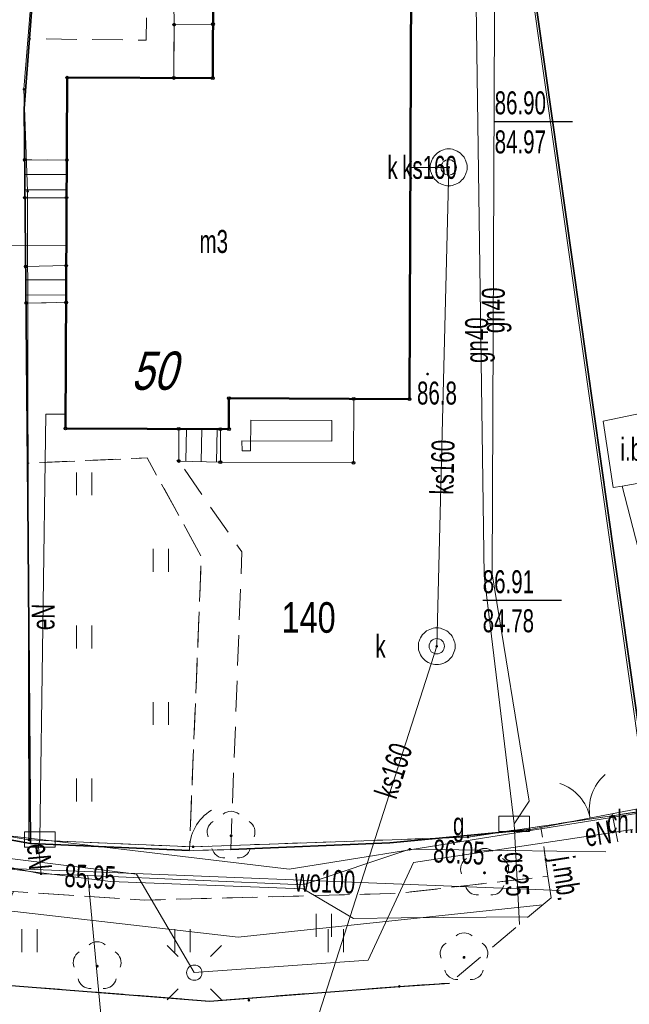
# Model space of a CAD drawing. Header units: metres. Extents: x 7504240 to 7504745, y 5782869 to 5783359.
# Tile 11 of 93: x 7504450 to 7504470, y 5782908 to 5782940. Entities that reach past the tile are written whole.
import ezdxf
from ezdxf.enums import TextEntityAlignment as Align

# ---------------------------------------------------------------- set-up
doc = ezdxf.new("R2010")
doc.units = ezdxf.units.M
doc.header["$MEASUREMENT"] = 0
for name, pattern in [('1.0_0.5', [1.5, 1, -0.5]), ('1.5_0.5', [2, 1.5, -0.5]), ('219-500', [0]), ('egug-500', [1, 0.5, -0.5]), ('otob_500', [0]), ('otof_500', [0])]:
    doc.linetypes.add(name, pattern=pattern)
doc.layers.get('0').update_dxf_attribs({"color": 2, "linetype": 'CONTINUOUS', "lineweight": 5})
for name, color, linetype in [('203-punkt graniczny', 7, 'CONTINUOUS'), ('211-numer działki ewidencyjnej', 7, 'CONTINUOUS'), ('218-kontur użytku gruntowego', 7, 'CONTINUOUS'), ('219-działka ewidencyjna', 7, 'CONTINUOUS'), ('312-budynek ewidencyjny', 7, 'CONTINUOUS'), ('312-oznaczenie budynku ewidencyjnego-Atr117', 7, 'CONTINUOUS'), ('352-schody', 7, 'CONTINUOUS'), ('Adres nieruchomości (na budynku)', 7, 'CONTINUOUS'), ('brama', 7, 'CONTINUOUS'), ('chodnik', 7, 'CONTINUOUS'), ('chodnik-Atr17', 7, 'CONTINUOUS'), ('drzewo liściaste', 7, 'CONTINUOUS'), ('furtka', 7, 'CONTINUOUS'), ('inna budowla', 7, 'CONTINUOUS'), ('inna budowla-Atr17', 7, 'CONTINUOUS'), ('jezdnia', 7, 'CONTINUOUS'), ('jezdnia-Atr17', 7, 'CONTINUOUS'), ('komora podziemna', 7, 'CONTINUOUS'), ('krawężnik', 7, 'CONTINUOUS'), ('latarnia', 7, 'CONTINUOUS'), ('ogrodzenie trwałe', 7, 'CONTINUOUS'), ('pikieta sztuczna', 7, 'CONTINUOUS'), ('pikieta sztuczna-Atr2', 7, 'CONTINUOUS'), ('przewód elektroenergetyczny podziemny', 7, 'CONTINUOUS'), ('przewód elektroenergetyczny podziemny-Atr1', 7, 'CONTINUOUS'), ('przewód gazowy', 7, 'CONTINUOUS'), ('przewód gazowy-Atr1', 7, 'CONTINUOUS'), ('przewód kanalizacyjny', 7, 'CONTINUOUS'), ('przewód kanalizacyjny-Atr1', 7, 'CONTINUOUS'), ('przewód wodociągowy', 7, 'CONTINUOUS'), ('przewód wodociągowy-Atr1', 7, 'CONTINUOUS'), ('Punkt budynku', 7, 'CONTINUOUS'), ('rzędna', 7, 'CONTINUOUS'), ('rzędna-Atr2', 7, 'CONTINUOUS'), ('rzędna-Atr3', 7, 'CONTINUOUS'), ('szafa elektroenergetyczna lub kontener', 7, 'CONTINUOUS'), ('szafa gazowa lub kontener', 7, 'CONTINUOUS'), ('szafa gazowa lub kontener-Atr17', 7, 'CONTINUOUS'), ('taras', 7, 'CONTINUOUS'), ('trawnik', 7, 'CONTINUOUS'), ('właz do komory lub kanału - okrągły', 7, 'CONTINUOUS'), ('właz do komory lub kanału - okrągły-Atr17', 7, 'CONTINUOUS')]:
    doc.layers.add(name, color=color, linetype=linetype)
doc.styles.get("Standard").update_dxf_attribs({"font": 'Working1250', "width": 0.75})
doc.linetypes.add('902-500', pattern='A,3.75,0,[1,ksztalty.shx,S=0.5,R=0,X=0,Y=0],3.75', length=7.5)

# ---------------------------------------------------------------- blocks, each defined once
blk = doc.blocks.new('US18')
at = {"color": 0, "linetype": 'Continuous', "lineweight": 13}
for p, q in [((-0.5, -0.25), (-0.5, 0.25)), ((-0.5, 0.25), (0.5, 0.25)), ((0.5, -0.25), (0.5, 0.25)), ((-0.5, -0.25), (0.5, -0.25))]:
    blk.add_line(p, q, dxfattribs=at)
blk = doc.blocks.new('PW01')
at = {"linetype": 'Continuous', "lineweight": 13}
h = blk.add_hatch(color=0, dxfattribs=at)
edge = h.paths.add_edge_path()
edge.add_arc((0, 0), 0.045, 0, 360)
blk = doc.blocks.new('OP021')
at = {"linetype": 'Continuous', "lineweight": 13}
h = blk.add_hatch(color=0, dxfattribs=at)
edge = h.paths.add_edge_path()
edge.add_arc((0, 0), 0.05, 0, 360)
at = {"color": 0, "linetype": 'Continuous', "lineweight": 13}
for centre, start, end in [((0, 0.4), 49.272, 130.728), ((-0.38, 0.124), 121.308, 202.548), ((0.38, 0.124), 337.452, 58.692), ((-0.235, -0.324), 193.221, 274.871), ((0.235, -0.324), 265.129, 346.779)]:
    blk.add_arc(centre, 0.4, start, end, dxfattribs=at)
blk = doc.blocks.new('SM01')
at = {"color": 0, "linetype": 'Continuous', "lineweight": 13}
for p, q in [((-0.53, 0.531), (-0.883, 0.884)), ((0.531, 0.531), (0.884, 0.884)), ((-0.53, -0.53), (-0.883, -0.883)), ((0.531, -0.53), (0.884, -0.883))]:
    blk.add_line(p, q, dxfattribs=at)
blk.add_circle((0, 0), 0.25, dxfattribs=at)
blk = doc.blocks.new('US22')
at = {"color": 0, "linetype": 'Continuous', "lineweight": 13}
blk.add_circle((0, 0), 0.25, dxfattribs=at)
blk = doc.blocks.new('US20')
at = {"color": 0, "linetype": 'Continuous', "lineweight": 13}
for p, q in [((-0.5, -0.25), (-0.5, 0.25)), ((-0.5, 0.25), (0.5, 0.25)), ((0.5, -0.25), (0.5, 0.25)), ((-0.5, -0.25), (0.5, -0.25))]:
    blk.add_line(p, q, dxfattribs=at)
blk = doc.blocks.new('OK02')
at = {"color": 0, "linetype": 'Continuous', "lineweight": 0}
for centre, start, end in [((-1.5, 0), 0, 60), ((1.5, 0), 120, 180)]:
    blk.add_arc(centre, 1.5, start, end, dxfattribs=at)
blk = doc.blocks.new('OK04')
at = {"color": 0, "linetype": 'Continuous', "lineweight": 0}
blk.add_arc((1.5, 0.001), 1.5, 120, 180, dxfattribs=at)
blk = doc.blocks.new('TU04')
at = {"color": 0, "linetype": 'Continuous', "lineweight": 13}
for p, q in [((0, 0), (0, 0.75)), ((0.5, 0), (0.5, 0.75))]:
    blk.add_line(p, q, dxfattribs=at)
blk = doc.blocks.new('203')
at = {"linetype": 'Continuous', "lineweight": 0}
h = blk.add_hatch(color=0, dxfattribs=at)
edge = h.paths.add_edge_path()
edge.add_arc((0, 0), 0.045, 0, 360)
blk = doc.blocks.new('PUNKTBUD')
at = {"color": 0}
blk.add_circle((0, 0), 0.045, dxfattribs=at)

msp = doc.modelspace()

# ---------------------------------------------------------------- linework, layer by layer
at = {"layer": '218-kontur użytku gruntowego', "color": 3, "linetype": 'egug-500', "lineweight": 18, "flags": 128}
for points in [[(7504436.82, 5782915.34), (7504450.43, 5782912.94)], [(7504464.76, 5782913.03), (7504470.63, 5782913.9)], [(7504450.43, 5782912.94), (7504455.79, 5782912.71)], [(7504455.79, 5782912.71), (7504464.76, 5782913.03)]]:
    msp.add_lwpolyline(points, dxfattribs=at)
at = {"layer": '219-działka ewidencyjna', "color": 7, "linetype": '219-500', "lineweight": 18, "flags": 128}
for points in [[(7504451.24, 5782949.37), (7504450.27, 5782937.45)], [(7504465.64, 5782949.22), (7504470.63, 5782913.9)], [(7504450.39, 5782934.12), (7504450.27, 5782937.45)], [(7504450.43, 5782912.94), (7504450.39, 5782934.12)], [(7504450.43, 5782912.94), (7504436.82, 5782915.34)], [(7504464.76, 5782913.03), (7504470.63, 5782913.9)], [(7504450.43, 5782912.94), (7504455.79, 5782912.71)], [(7504455.79, 5782912.71), (7504464.76, 5782913.03)]]:
    msp.add_lwpolyline(points, dxfattribs=at)
at = {"layer": '312-budynek ewidencyjny', "color": 7, "linetype": 'Continuous', "lineweight": 50, "flags": 128}
for points in [[(7504456.44, 5782940.97), (7504456.43, 5782937.81)], [(7504462.85, 5782927.33), (7504462.91, 5782940.94)], [(7504451.68, 5782937.83), (7504451.63, 5782926.37)], [(7504456.43, 5782937.81), (7504451.68, 5782937.83)], [(7504456.96, 5782926.35), (7504456.96, 5782927.36)], [(7504456.96, 5782927.36), (7504462.85, 5782927.33)], [(7504451.63, 5782926.37), (7504456.96, 5782926.35)]]:
    msp.add_lwpolyline(points, dxfattribs=at)
at = {"layer": '352-schody', "color": 7, "linetype": 'Continuous', "lineweight": 18, "flags": 128}
for points in [[(7504456.44, 5782939.58), (7504456.44, 5782940.97), (7504455.15, 5782940.97), (7504455.17, 5782939.56)], [(7504456.44, 5782939.58), (7504456.44, 5782940.97), (7504455.15, 5782940.97), (7504455.17, 5782939.56)], [(7504456.44, 5782939.58), (7504455.17, 5782939.56), (7504455.16, 5782937.82), (7504456.43, 5782937.81)], [(7504456.44, 5782939.58), (7504455.17, 5782939.56), (7504455.16, 5782937.82), (7504456.43, 5782937.81)], [(7504451.67, 5782935.14), (7504450.3, 5782935.15), (7504450.3, 5782933.91), (7504451.66, 5782933.91)], [(7504451.67, 5782935.14), (7504450.3, 5782935.15), (7504450.3, 5782933.91), (7504451.66, 5782933.91)], [(7504451.66, 5782933.91), (7504450.3, 5782933.91), (7504450.33, 5782931.66), (7504451.65, 5782931.69)], [(7504451.66, 5782933.91), (7504450.3, 5782933.91), (7504450.33, 5782931.66), (7504451.65, 5782931.69)], [(7504450.33, 5782931.66), (7504450.34, 5782930.47), (7504451.65, 5782930.49), (7504451.65, 5782931.69)], [(7504450.33, 5782931.66), (7504450.34, 5782930.47), (7504451.65, 5782930.49), (7504451.65, 5782931.69)], [(7504455.32, 5782926.36), (7504455.32, 5782925.31), (7504456.68, 5782925.27), (7504456.68, 5782926.35)], [(7504455.32, 5782926.36), (7504455.32, 5782925.31), (7504456.68, 5782925.27), (7504456.68, 5782926.35)]]:
    msp.add_lwpolyline(points, close=True, dxfattribs=at)
for points in [[(7504451.666, 5782934.663), (7504450.3, 5782934.665)], [(7504451.662, 5782934.163), (7504450.3, 5782934.165)], [(7504451.65, 5782931.23), (7504450.334, 5782931.232)], [(7504451.65, 5782930.73), (7504450.338, 5782930.732)], [(7504455.556, 5782925.303), (7504455.575, 5782926.358)], [(7504456.055, 5782925.288), (7504456.075, 5782926.354)], [(7504456.555, 5782925.274), (7504456.575, 5782926.351)]]:
    msp.add_lwpolyline(points, dxfattribs=at)
at = {"layer": 'brama', "color": 7, "linetype": 'otob_500', "lineweight": 18, "flags": 128}
msp.add_lwpolyline([(7504466.8, 5782913.27), (7504470.69, 5782914.03)], dxfattribs=at)
at = {"layer": 'chodnik', "color": 7, "linetype": '1.0_0.5', "lineweight": 18, "flags": 128}
for points in [[(7504450.3, 5782935.15), (7504450.28, 5782936.82), (7504450.45, 5782939.1), (7504454.26, 5782939.05), (7504454.31, 5782942.02), (7504457.8, 5782942.12), (7504457.8, 5782940.96), (7504456.44, 5782940.97), (7504455.15, 5782940.97), (7504455.17, 5782939.56), (7504455.16, 5782937.82), (7504451.68, 5782937.83), (7504451.67, 5782935.14)], [(7504450.34, 5782930.47), (7504451.65, 5782930.49), (7504451.63, 5782926.37), (7504455.32, 5782926.36), (7504455.32, 5782925.31), (7504457.38, 5782922.34), (7504457.02, 5782912.62), (7504455.67, 5782912.59), (7504456.06, 5782922.19), (7504454.29, 5782925.41), (7504450.39, 5782925.24)], [(7504410.26, 5782921.5), (7504417.53, 5782919.82), (7504422.35, 5782918.61), (7504424.76, 5782917.98), (7504425.67, 5782917.74), (7504426.12, 5782917.74), (7504429.17, 5782917.04), (7504429.82, 5782916.91), (7504431.14, 5782916.66), (7504431.35, 5782916.62), (7504431.53, 5782916.57), (7504431.71, 5782916.54), (7504434.04, 5782916), (7504434.22, 5782915.98), (7504434.35, 5782915.96), (7504436.23, 5782915.44), (7504437.39, 5782915.21), (7504438.94, 5782914.97), (7504439.13, 5782914.97), (7504439.28, 5782914.94), (7504442.07, 5782914.33), (7504442.2, 5782914.3), (7504442.32, 5782914.28), (7504443.66, 5782914.05), (7504450.48, 5782912.82), (7504455.67, 5782912.59), (7504457.02, 5782912.62), (7504459.86, 5782912.74), (7504462.21, 5782912.84), (7504466.8, 5782913.27), (7504467.14, 5782913.34), (7504467.37, 5782911.75), (7504462.5, 5782911.19), (7504454.22, 5782910.97), (7504449.93, 5782911.25), (7504445.73, 5782911.98), (7504441.59, 5782912.77), (7504441.04, 5782909.8), (7504439.56, 5782910.12), (7504438.37, 5782910.37), (7504438.89, 5782913.32), (7504434.08, 5782914.38), (7504430.77, 5782915.11), (7504424.03, 5782916.7), (7504423.86, 5782915.98), (7504421.66, 5782916.54), (7504421.84, 5782917.15), (7504410.01, 5782920.01)]]:
    msp.add_lwpolyline(points, close=True, dxfattribs=at)
msp.add_lwpolyline([(7504469.654, 5782912.877), (7504469.46, 5782913.79), (7504470.69, 5782914.03), (7504471.121, 5782914.11)], dxfattribs=at)
at = {"layer": 'furtka', "color": 7, "linetype": 'otof_500', "lineweight": 18, "flags": 128}
msp.add_lwpolyline([(7504455.67, 5782912.59), (7504457.02, 5782912.62)], dxfattribs=at)
at = {"layer": 'inna budowla', "color": 7, "linetype": 'Continuous', "lineweight": 18, "flags": 128}
msp.add_lwpolyline([(7504470.74, 5782926.94), (7504471.19, 5782924.74), (7504469.79, 5782924.49), (7504469.5, 5782924.45), (7504469.17, 5782926.61)], close=True, dxfattribs=at)
at = {"layer": 'jezdnia', "color": 7, "linetype": '1.5_0.5', "lineweight": 18, "flags": 128}
for points in [[(7504371.093, 5782926.682), (7504373.75, 5782925.92), (7504382.13, 5782924.17), (7504382.71, 5782926.91), (7504383.09, 5782928.54), (7504384.11, 5782928.29), (7504385.82, 5782927.88), (7504385.34, 5782926.2), (7504384.72, 5782923.54), (7504388.42, 5782922.56), (7504388.97, 5782925.2), (7504389.36, 5782926.97), (7504392.33, 5782926.21), (7504391.97, 5782924.49), (7504390.79, 5782924.16), (7504390.18, 5782922.11), (7504401.56, 5782919.29), (7504404.5, 5782918.56), (7504406.86, 5782917.96), (7504407.57, 5782920.59), (7504407.9, 5782922.15), (7504410.26, 5782921.5), (7504410.01, 5782920.01), (7504409.5, 5782917.33), (7504421.09, 5782914.33), (7504421.66, 5782916.54), (7504423.86, 5782915.98), (7504423.32, 5782913.77), (7504430.19, 5782912.1), (7504430.77, 5782915.11), (7504434.08, 5782914.38), (7504433.43, 5782911.41), (7504438.37, 5782910.37), (7504439.56, 5782910.12), (7504441.04, 5782909.8), (7504446.05, 5782908.73), (7504448.6, 5782908.28), (7504456.33, 5782907.67), (7504459.18, 5782907.89), (7504462.52, 5782908.15), (7504464.161, 5782908.261)], [(7504467.14, 5782913.34), (7504469.46, 5782913.79), (7504469.654, 5782912.877)], [(7504467.47, 5782911.042), (7504467.37, 5782911.75), (7504467.14, 5782913.34)]]:
    msp.add_lwpolyline(points, dxfattribs=at)
at = {"layer": 'komora podziemna', "color": 34, "linetype": 'Continuous', "lineweight": 18, "flags": 128}
for points in [[(7504464.73, 5782934.9), (7504464.73, 5782934.84), (7504464.72, 5782934.78), (7504464.7, 5782934.73), (7504464.68, 5782934.67), (7504464.66, 5782934.62), (7504464.63, 5782934.57), (7504464.59, 5782934.52), (7504464.55, 5782934.48), (7504464.51, 5782934.44), (7504464.46, 5782934.4), (7504464.41, 5782934.37), (7504464.36, 5782934.35), (7504464.3, 5782934.33), (7504464.25, 5782934.31), (7504464.19, 5782934.3), (7504464.13, 5782934.3), (7504464.07, 5782934.3), (7504464.01, 5782934.31), (7504463.96, 5782934.33), (7504463.9, 5782934.35), (7504463.85, 5782934.37), (7504463.8, 5782934.4), (7504463.75, 5782934.44), (7504463.71, 5782934.48), (7504463.67, 5782934.52), (7504463.63, 5782934.57), (7504463.6, 5782934.62), (7504463.58, 5782934.67), (7504463.56, 5782934.73), (7504463.54, 5782934.78), (7504463.53, 5782934.84), (7504463.53, 5782934.9), (7504463.53, 5782934.96), (7504463.54, 5782935.02), (7504463.56, 5782935.07), (7504463.58, 5782935.13), (7504463.6, 5782935.18), (7504463.63, 5782935.23), (7504463.67, 5782935.28), (7504463.71, 5782935.32), (7504463.75, 5782935.36), (7504463.8, 5782935.4), (7504463.85, 5782935.43), (7504463.9, 5782935.45), (7504463.96, 5782935.47), (7504464.01, 5782935.49), (7504464.07, 5782935.5), (7504464.13, 5782935.5), (7504464.19, 5782935.5), (7504464.25, 5782935.49), (7504464.3, 5782935.47), (7504464.36, 5782935.45), (7504464.41, 5782935.43), (7504464.46, 5782935.4), (7504464.51, 5782935.36), (7504464.55, 5782935.32), (7504464.59, 5782935.28), (7504464.63, 5782935.23), (7504464.66, 5782935.18), (7504464.68, 5782935.13), (7504464.7, 5782935.07), (7504464.72, 5782935.02), (7504464.73, 5782934.96)], [(7504464.34, 5782919.26), (7504464.34, 5782919.2), (7504464.33, 5782919.14), (7504464.31, 5782919.09), (7504464.29, 5782919.03), (7504464.27, 5782918.98), (7504464.24, 5782918.93), (7504464.2, 5782918.88), (7504464.16, 5782918.84), (7504464.12, 5782918.8), (7504464.07, 5782918.76), (7504464.02, 5782918.73), (7504463.97, 5782918.71), (7504463.91, 5782918.69), (7504463.86, 5782918.67), (7504463.8, 5782918.66), (7504463.74, 5782918.66), (7504463.68, 5782918.66), (7504463.62, 5782918.67), (7504463.57, 5782918.69), (7504463.51, 5782918.71), (7504463.46, 5782918.73), (7504463.41, 5782918.76), (7504463.36, 5782918.8), (7504463.32, 5782918.84), (7504463.28, 5782918.88), (7504463.24, 5782918.93), (7504463.21, 5782918.98), (7504463.19, 5782919.03), (7504463.17, 5782919.09), (7504463.15, 5782919.14), (7504463.14, 5782919.2), (7504463.14, 5782919.26), (7504463.14, 5782919.32), (7504463.15, 5782919.38), (7504463.17, 5782919.43), (7504463.19, 5782919.49), (7504463.21, 5782919.54), (7504463.24, 5782919.59), (7504463.28, 5782919.64), (7504463.32, 5782919.68), (7504463.36, 5782919.72), (7504463.41, 5782919.76), (7504463.46, 5782919.79), (7504463.51, 5782919.81), (7504463.57, 5782919.83), (7504463.62, 5782919.85), (7504463.68, 5782919.86), (7504463.74, 5782919.86), (7504463.8, 5782919.86), (7504463.86, 5782919.85), (7504463.91, 5782919.83), (7504463.97, 5782919.81), (7504464.02, 5782919.79), (7504464.07, 5782919.76), (7504464.12, 5782919.72), (7504464.16, 5782919.68), (7504464.2, 5782919.64), (7504464.24, 5782919.59), (7504464.27, 5782919.54), (7504464.29, 5782919.49), (7504464.31, 5782919.43), (7504464.33, 5782919.38), (7504464.34, 5782919.32)]]:
    msp.add_lwpolyline(points, close=True, dxfattribs=at)
at = {"layer": 'krawężnik', "color": 7, "linetype": 'Continuous', "lineweight": 25, "flags": 128}
msp.add_lwpolyline([(7504448.6, 5782908.28), (7504456.33, 5782907.67), (7504462.52, 5782908.15), (7504464.161, 5782908.261)], dxfattribs=at)
at = {"layer": 'ogrodzenie trwałe', "color": 7, "linetype": '902-500', "lineweight": 35, "flags": 128}
for points in [[(7504450.48, 5782912.82), (7504450.4, 5782924.04), (7504450.28, 5782936.82), (7504451.25, 5782949.55)], [(7504470.69, 5782914.03), (7504466.12, 5782946.26), (7504465.6, 5782949.38)], [(7504443.66, 5782914.05), (7504450.48, 5782912.82)], [(7504457.02, 5782912.62), (7504462.21, 5782912.84), (7504466.8, 5782913.27)], [(7504450.48, 5782912.82), (7504455.67, 5782912.59)]]:
    msp.add_lwpolyline(points, dxfattribs=at)
at = {"layer": 'przewód elektroenergetyczny podziemny', "color": 1, "linetype": 'Continuous', "lineweight": 18, "flags": 128}
for points in [[(7504367.318, 5782931.254), (7504388.26, 5782925.96), (7504399.33, 5782923.24), (7504400.96, 5782922.81), (7504407.76, 5782921.03), (7504414.32, 5782919.16), (7504421.28, 5782917.04), (7504436.55, 5782914.32), (7504437.84, 5782914.16), (7504448.4, 5782912.33), (7504450.83, 5782911.83), (7504452.36, 5782911.77), (7504459.38, 5782911.47), (7504462.86, 5782912.63), (7504469.261, 5782912.547)], [(7504466.737, 5782910.426), (7504462.58, 5782910.39), (7504461.02, 5782910.37), (7504459.38, 5782911.34), (7504453.1, 5782911.58), (7504447.34, 5782912.3), (7504441.88, 5782913.23), (7504430.62, 5782915.29), (7504414.42, 5782919.26), (7504392.04, 5782924.79), (7504382.55, 5782927.46), (7504378.15, 5782928.71), (7504373.46, 5782929.56), (7504367.521, 5782931.009)], [(7504370, 5782928.005), (7504371.76, 5782927.59), (7504372.94, 5782930.69), (7504375.73, 5782929.97), (7504383, 5782928.25), (7504383.77, 5782927.28), (7504399.36, 5782923.37), (7504412.67, 5782920.09), (7504418.06, 5782918.68), (7504428.28, 5782916.43), (7504434.73, 5782914.86), (7504458.92, 5782911.98), (7504470.863, 5782913.893)], [(7504450.79, 5782912.95), (7504450.99, 5782926.84), (7504451.63, 5782926.84)], [(7504470.124, 5782913.272), (7504462.98, 5782912.2), (7504461.5, 5782909.01), (7504455.83, 5782908.6), (7504453.94, 5782911.82), (7504441.7, 5782913.33), (7504435.47, 5782914.53), (7504432.92, 5782912.38), (7504430.27, 5782912.98)], [(7504437.84, 5782914.16), (7504437.85, 5782911.99), (7504457.26, 5782909.76), (7504467.195, 5782910.811)], [(7504450.83, 5782911.83), (7504450.75, 5782912.7), (7504450.79, 5782912.95)], [(7504453.523, 5782899.322), (7504452.36, 5782911.77)]]:
    msp.add_lwpolyline(points, dxfattribs=at)
at = {"layer": 'przewód gazowy', "color": 52, "linetype": 'Continuous', "lineweight": 18, "flags": 128}
for points in [[(7504466.27, 5782913.46), (7504466.76, 5782914.2), (7504465.55, 5782921.62), (7504465.63, 5782942.42), (7504462.32, 5782942.41), (7504462.35, 5782941.29), (7504462.57, 5782940.94)], [(7504466.27, 5782913.46), (7504465.29, 5782921.57), (7504465.01, 5782941.76), (7504462.7, 5782941.85), (7504462.69, 5782940.94)], [(7504466.436, 5782910.173), (7504466.27, 5782913.46)]]:
    msp.add_lwpolyline(points, dxfattribs=at)
at = {"layer": 'przewód kanalizacyjny', "color": 34, "linetype": 'Continuous', "lineweight": 18, "flags": 128}
for points in [[(7504464.13, 5782934.9), (7504462.88, 5782934.9)], [(7504463.74, 5782919.26), (7504464.13, 5782934.9)], [(7504458.8, 5782903.83), (7504458.99, 5782904.42), (7504463.74, 5782919.26)]]:
    msp.add_lwpolyline(points, dxfattribs=at)
at = {"layer": 'przewód wodociągowy', "color": 5, "linetype": 'Continuous', "lineweight": 18, "flags": 128}
for points in [[(7504448.71, 5782912.04), (7504448.72, 5782912.34), (7504448.71, 5782932.34), (7504451.66, 5782932.35)], [(7504467.763, 5782911.288), (7504448.71, 5782912.04), (7504434.9, 5782913.01), (7504431.17, 5782913.67), (7504428.51, 5782914.19), (7504416.45, 5782917.09), (7504403.6, 5782920.33), (7504397.83, 5782921.76), (7504393.72, 5782922.79), (7504390.26, 5782923.63), (7504380.53, 5782926.03), (7504369.311, 5782928.84)], [(7504472.225, 5782915.038), (7504469.79, 5782924.49)]]:
    msp.add_lwpolyline(points, dxfattribs=at)
at = {"layer": 'rzędna-Atr2', "color": 7, "flags": 128}
for points in [[(7504465.63, 5782936.4), (7504468.172, 5782936.4)], [(7504465.24, 5782920.76), (7504467.809, 5782920.76)]]:
    msp.add_lwpolyline(points, dxfattribs=at)
at = {"layer": 'taras', "color": 0, "lineweight": 18}
for p, q in [((7504456.96, 5782926.35), (7504456.96, 5782927.36)), ((7504456.96, 5782927.36), (7504461.03, 5782927.34)), ((7504461.03, 5782927.34), (7504461.02, 5782925.25)), ((7504457.667, 5782925.643), (7504457.669, 5782926.647)), ((7504457.669, 5782926.647), (7504460.319, 5782926.637)), ((7504460.319, 5782926.637), (7504460.317, 5782925.961)), ((7504456.68, 5782925.27), (7504456.68, 5782926.35)), ((7504456.68, 5782926.35), (7504456.96, 5782926.35)), ((7504460.317, 5782925.961), (7504457.385, 5782925.971)), ((7504457.385, 5782925.971), (7504457.387, 5782925.643)), ((7504457.387, 5782925.643), (7504457.667, 5782925.643)), ((7504461.02, 5782925.25), (7504456.68, 5782925.27))]:
    msp.add_line(p, q, dxfattribs=at)
at = {"layer": 'trawnik', "color": 7, "linetype": '1.0_0.5', "lineweight": 18, "flags": 128}
for points in [[(7504455.67, 5782912.59), (7504450.48, 5782912.82), (7504450.39, 5782925.24), (7504454.29, 5782925.41), (7504456.06, 5782922.19)], [(7504467.47, 5782911.04), (7504464.16, 5782908.26), (7504462.52, 5782908.15), (7504456.33, 5782907.67), (7504448.6, 5782908.28), (7504449.93, 5782911.25), (7504454.22, 5782910.97), (7504462.5, 5782911.19), (7504467.37, 5782911.75)]]:
    msp.add_lwpolyline(points, close=True, dxfattribs=at)

# ---------------------------------------------------------------- block references
at = {"layer": '203-punkt graniczny', "color": 7, "linetype": 'Continuous', "lineweight": 18}
for p in [(7504450.27, 5782937.45), (7504450.39, 5782934.12), (7504450.43, 5782912.94), (7504464.76, 5782913.03), (7504455.79, 5782912.71)]:
    msp.add_blockref('203', p, dxfattribs=at)
at = {"layer": 'brama', "color": 7, "linetype": 'Continuous', "lineweight": 18, "rotation": 11.055}
msp.add_blockref('OK02', (7504468.745, 5782913.65), dxfattribs=at)
at = {"layer": 'drzewo liściaste', "color": 94, "linetype": 'Continuous', "lineweight": 18}
for p in [(7504457.03, 5782913.07), (7504465.3, 5782911.86), (7504464.63, 5782909.1), (7504452.66, 5782908.81)]:
    msp.add_blockref('OP021', p, dxfattribs=at)
at = {"layer": 'furtka', "color": 7, "linetype": 'Continuous', "lineweight": 18, "rotation": 1.273}
msp.add_blockref('OK04', (7504455.67, 5782912.59), dxfattribs=at)
at = {"layer": 'latarnia', "color": 7, "linetype": 'Continuous', "lineweight": 18}
msp.add_blockref('SM01', (7504455.83, 5782908.6), dxfattribs=at)
at = {"layer": 'pikieta sztuczna', "color": 7, "linetype": 'Continuous', "lineweight": 13}
for p in [(7504463.44, 5782928.15), (7504462.52, 5782908.15), (7504457.61, 5782907.7)]:
    msp.add_blockref('PW01', p, dxfattribs=at)
at = {"layer": 'Punkt budynku', "color": 5, "linetype": 'Continuous', "lineweight": 18}
for p in [(7504455.17, 5782939.56), (7504456.44, 5782939.58), (7504451.68, 5782937.83), (7504455.16, 5782937.82), (7504456.43, 5782937.81), (7504450.3, 5782935.15), (7504451.67, 5782935.14), (7504450.3, 5782933.91), (7504451.66, 5782933.91), (7504450.33, 5782931.66), (7504451.65, 5782931.69), (7504450.34, 5782930.47), (7504451.65, 5782930.49), (7504456.96, 5782927.36), (7504461.03, 5782927.34), (7504462.85, 5782927.33), (7504451.63, 5782926.37), (7504455.32, 5782926.36), (7504456.68, 5782926.35), (7504456.96, 5782926.35), (7504455.32, 5782925.31), (7504456.68, 5782925.27), (7504461.02, 5782925.25)]:
    msp.add_blockref('PUNKTBUD', p, dxfattribs=at)
at = {"layer": 'rzędna', "color": 34, "linetype": 'Continuous', "lineweight": 18}
for p in [(7504464.13, 5782934.9), (7504463.74, 5782919.26)]:
    msp.add_blockref('PW01', p, dxfattribs=at)
at = {"layer": 'rzędna', "color": 1, "linetype": 'Continuous', "lineweight": 18}
for p in [(7504462.86, 5782912.63), (7504450.83, 5782911.83)]:
    msp.add_blockref('PW01', p, dxfattribs=at)
at = {"layer": 'szafa elektroenergetyczna lub kontener', "color": 1, "linetype": 'Continuous', "lineweight": 18}
msp.add_blockref('US18', (7504450.79, 5782912.95), dxfattribs=at)
at = {"layer": 'szafa gazowa lub kontener', "color": 52, "linetype": 'Continuous', "lineweight": 18}
msp.add_blockref('US20', (7504466.27, 5782913.46), dxfattribs=at)
at = {"layer": 'trawnik', "color": 7, "linetype": 'Continuous', "lineweight": 18}
for p in [(7504451.989, 5782924.189), (7504454.489, 5782921.689), (7504451.989, 5782919.189), (7504454.489, 5782916.689), (7504451.989, 5782914.189), (7504459.807, 5782909.772), (7504450.199, 5782909.269), (7504455.199, 5782909.269), (7504460.199, 5782909.269)]:
    msp.add_blockref('TU04', p, dxfattribs=at)
at = {"layer": 'właz do komory lub kanału - okrągły', "color": 7, "linetype": 'Continuous', "lineweight": 18}
for p in [(7504464.13, 5782934.9), (7504463.74, 5782919.26)]:
    msp.add_blockref('US22', p, dxfattribs=at)

# ---------------------------------------------------------------- texts
at = {"layer": '211-numer działki ewidencyjnej', "color": 7, "linetype": 'Continuous', "lineweight": 18, "width": 0.79}
msp.add_text('140', height=1, dxfattribs=at).set_placement((7504458.68, 5782919.7))
at = {"layer": '312-oznaczenie budynku ewidencyjnego-Atr117', "color": 7, "width": 0.667}
msp.add_text('m3', height=0.75, dxfattribs=at).set_placement((7504456, 5782931.88), align=Align.BOTTOM_LEFT)
at = {"layer": 'Adres nieruchomości (na budynku)', "color": 7, "linetype": 'Continuous', "lineweight": 25, "oblique": 15, "width": 0.79}
msp.add_text('50', height=1.25, dxfattribs=at).set_placement((7504454.5, 5782928.26), align=Align.MIDDLE_CENTER)
at = {"layer": 'chodnik-Atr17', "color": 7, "width": 0.667}
msp.add_text('ch.bt.', height=0.75, dxfattribs=at).set_placement((7504470.114, 5782913.538), align=Align.MIDDLE_CENTER)
at = {"layer": 'inna budowla-Atr17', "color": 7, "width": 0.667}
msp.add_text('i.b.', height=0.75, dxfattribs=at).set_placement((7504470.18, 5782925.691), align=Align.MIDDLE_CENTER)
at = {"layer": 'jezdnia-Atr17', "color": 7, "width": 0.667}
msp.add_text('j.mb.', height=0.75, rotation=-81.11, dxfattribs=at).set_placement((7504467.85, 5782912.4), align=Align.MIDDLE_LEFT)
msp.add_text('j.mb.', height=0.75, rotation=-81.11, dxfattribs=at).set_placement((7504467.85, 5782912.4), align=Align.MIDDLE_LEFT)
at = {"layer": 'pikieta sztuczna-Atr2', "color": 7, "width": 0.667}
msp.add_text('86.8', height=0.75, dxfattribs=at).set_placement((7504463.096, 5782927.154))
at = {"layer": 'przewód elektroenergetyczny podziemny-Atr1', "color": 1, "width": 0.667}
for rotation, p in [(89.126, (7504450.895, 5782920.216)), (8.534, (7504469.002, 5782913.147)), (-84.746, (7504450.778, 5782912.391))]:
    msp.add_text('eN', height=0.75, rotation=rotation, dxfattribs=at).set_placement(p, align=Align.MIDDLE_CENTER)
at = {"layer": 'przewód gazowy-Atr1', "color": 52, "width": 0.667}
for s, rotation, p in [('gn40', 89.78, (7504465.583, 5782930.232)), ('gn40', 89.837, (7504465.04, 5782929.256)), ('gs25', -87.109, (7504466.353, 5782911.817))]:
    msp.add_text(s, height=0.75, rotation=rotation, dxfattribs=at).set_placement(p, align=Align.MIDDLE_CENTER)
at = {"layer": 'przewód kanalizacyjny-Atr1', "color": 34, "width": 0.667}
msp.add_text('ks160', height=0.75, dxfattribs=at).set_placement((7504463.505, 5782934.9), align=Align.MIDDLE_CENTER)
for rotation, p in [(88.572, (7504463.927, 5782925.108)), (72.247, (7504462.33, 5782915.197))]:
    msp.add_text('ks160', height=0.75, rotation=rotation, dxfattribs=at).set_placement(p, align=Align.MIDDLE_CENTER)
at = {"layer": 'przewód wodociągowy-Atr1', "color": 5, "width": 0.667}
msp.add_text('wo100', height=0.75, rotation=357.738, dxfattribs=at).set_placement((7504459.11, 5782911.63), align=Align.MIDDLE_LEFT)
msp.add_text('wo100', height=0.75, rotation=357.738, dxfattribs=at).set_placement((7504459.11, 5782911.63), align=Align.MIDDLE_LEFT)
at = {"layer": 'rzędna-Atr2', "color": 34, "width": 0.667}
for s, p in [('86.90', (7504465.63, 5782936.408)), ('86.91', (7504465.24, 5782920.768))]:
    msp.add_text(s, height=0.75, dxfattribs=at).set_placement(p, align=Align.BOTTOM_LEFT)
at = {"layer": 'rzędna-Atr2', "color": 1, "width": 0.667}
for s, p in [('86.05', (7504463.626, 5782912.58)), ('85.95', (7504451.596, 5782911.78))]:
    msp.add_text(s, height=0.75, rotation=357.149, dxfattribs=at).set_placement(p, align=Align.MIDDLE_LEFT)
at = {"layer": 'rzędna-Atr3', "color": 34, "width": 0.667}
for s, p in [('84.97', (7504465.63, 5782935.133)), ('84.78', (7504465.24, 5782919.492))]:
    msp.add_text(s, height=0.75, dxfattribs=at).set_placement(p, align=Align.BOTTOM_LEFT)
at = {"layer": 'szafa gazowa lub kontener-Atr17', "color": 52, "width": 0.667}
msp.add_text('g', height=0.75, dxfattribs=at).set_placement((7504464.27, 5782913.46), align=Align.MIDDLE_LEFT)
at = {"layer": 'właz do komory lub kanału - okrągły-Atr17', "color": 7, "width": 0.667}
for p in [(7504462.13, 5782934.9), (7504461.74, 5782919.26)]:
    msp.add_text('k', height=0.75, dxfattribs=at).set_placement(p, align=Align.MIDDLE_LEFT)

doc.saveas('drawing.dxf')
